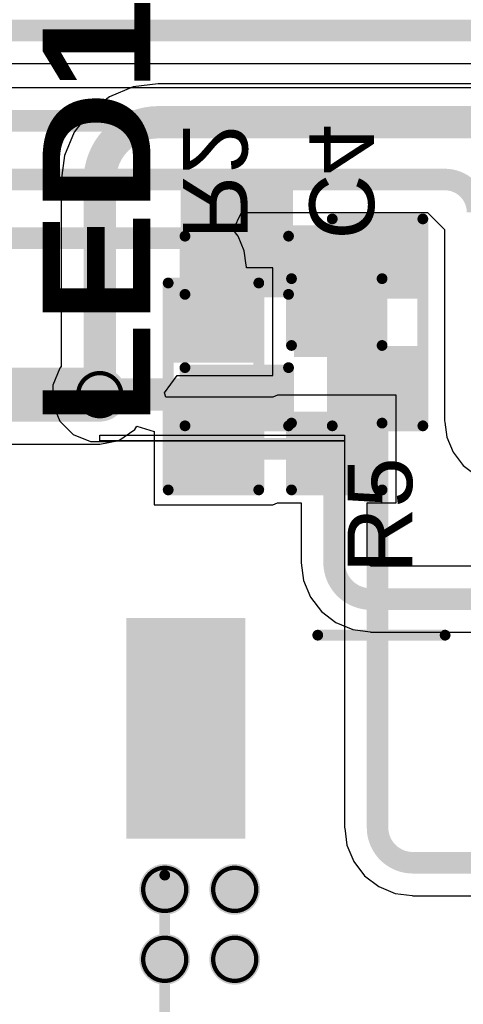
# Model space of a CAD drawing. Header units: inches. Extents: x -0.05 to 7.01, y -0.08 to 1.98.
# Tile 17 of 22: x 0.87 to 1.07, y 0.41 to 0.87. Entities that reach past the tile are written whole.
import ezdxf

# ---------------------------------------------------------------- set-up
doc = ezdxf.new("R2010")
doc.units = ezdxf.units.IN
doc.header["$MEASUREMENT"] = 0
for name, color, linetype in [('Board Outline', 216, 'Continuous'), ('Bottom Layer', 5, 'Continuous'), ('Bottom Overlay', 54, 'Continuous'), ('Bottom Paste', 16, 'Continuous'), ('Bottom Solder', 6, 'Continuous'), ('Drill Drawing', 1, 'Continuous'), ('Top Layer', 1, 'Continuous'), ('Top Overlay', 2, 'Continuous'), ('Top Paste', 8, 'Continuous'), ('Top Solder', 216, 'Continuous'), ('Via Holes', 16, 'Continuous')]:
    doc.layers.add(name, color=color, linetype=linetype)
doc.styles.add('Arial', font='txt', dxfattribs={"height": 0.2})
doc.styles.add('Arial Black_Bold', font='txt', dxfattribs={"height": 0.2})

# ---------------------------------------------------------------- blocks, each defined once
blk = doc.blocks.new('5039600696_1')
at = {"layer": 'Top Layer'}
blk.add_hatch(color=1, dxfattribs=at).paths.add_polyline_path([(0.27362, -0.20187), (0.32086, -0.20187), (0.32086, -0.29636), (0.27362, -0.29636)])
at = {"layer": 'Top Paste'}
blk.add_hatch(color=8, dxfattribs=at).paths.add_polyline_path([(0.27362, -0.20187), (0.32086, -0.20187), (0.32086, -0.29636), (0.27362, -0.29636)])
at = {"layer": 'Top Solder'}
blk.add_hatch(color=216, dxfattribs=at).paths.add_polyline_path([(0.26962, -0.19787), (0.32486, -0.19787), (0.32486, -0.30036), (0.26962, -0.30036)])
at = {"layer": 'Top Overlay', "const_width": 0.005}
for points in [[(0.307, -0.007), (0.307, -0.181)], [(0.23606, -0.29233), (0.177, -0.29233)]]:
    blk.add_lwpolyline(points, dxfattribs=at)
at = {"layer": 'Top Overlay', "const_width": 0.0025}
for points in [[(0.30575, -0.181, 1), (0.30825, -0.181, 1)], [(0.17575, -0.29233, 1), (0.17825, -0.29233, 1)], [(0.23481, -0.29233, 1), (0.23731, -0.29233, 1)]]:
    blk.add_lwpolyline(points, format="xyb", close=True, dxfattribs=at)
blk = doc.blocks.new('R___0603_4')
at = {"layer": 'Top Layer'}
for points in [[(-0.015, 0.0175), (-0.015, -0.0175), (-0.045, -0.0175), (-0.045, 0.0175)], [(0.045, 0.0175), (0.045, -0.0175), (0.015, -0.0175), (0.015, 0.0175)]]:
    blk.add_hatch(color=1, dxfattribs=at).paths.add_polyline_path(points)
at = {"layer": 'Top Paste'}
for points in [[(-0.015, 0.0175), (-0.015, -0.0175), (-0.045, -0.0175), (-0.045, 0.0175)], [(0.045, 0.0175), (0.045, -0.0175), (0.015, -0.0175), (0.015, 0.0175)]]:
    blk.add_hatch(color=8, dxfattribs=at).paths.add_polyline_path(points)
at = {"layer": 'Top Solder'}
for points in [[(-0.011, 0.0215), (-0.011, -0.0215), (-0.049, -0.0215), (-0.049, 0.0215)], [(0.049, 0.0215), (0.049, -0.0215), (0.011, -0.0215), (0.011, 0.0215)]]:
    blk.add_hatch(color=216, dxfattribs=at).paths.add_polyline_path(points)
at = {"layer": 'Top Overlay', "const_width": 0.005}
for points in [[(-0.048, -0.021), (-0.048, 0.021)], [(0.048, 0.021), (-0.048, 0.021)], [(0.048, -0.021), (0.048, 0.021)], [(0.048, -0.021), (-0.048, -0.021)]]:
    blk.add_lwpolyline(points, dxfattribs=at)
at = {"layer": 'Top Overlay', "const_width": 0.0025}
for points in [[(-0.04925, 0.021, 1), (-0.04675, 0.021, 1)], [(-0.04925, 0.021, 1), (-0.04675, 0.021, 1)], [(0.04675, 0.021, 1), (0.04925, 0.021, 1)], [(0.04675, 0.021, 1), (0.04925, 0.021, 1)], [(-0.04925, -0.021, 1), (-0.04675, -0.021, 1)], [(-0.04925, -0.021, 1), (-0.04675, -0.021, 1)], [(0.04675, -0.021, 1), (0.04925, -0.021, 1)], [(0.04675, -0.021, 1), (0.04925, -0.021, 1)]]:
    blk.add_lwpolyline(points, format="xyb", close=True, dxfattribs=at)
blk = doc.blocks.new('R___0603_B_6')
at = {"layer": 'Bottom Layer'}
for points in [[(-0.045, -0.0175), (-0.045, 0.0175), (-0.015, 0.0175), (-0.015, -0.0175)], [(0.015, -0.0175), (0.015, 0.0175), (0.045, 0.0175), (0.045, -0.0175)]]:
    blk.add_hatch(color=5, dxfattribs=at).paths.add_polyline_path(points)
at = {"layer": 'Bottom Paste'}
for points in [[(-0.045, -0.0175), (-0.045, 0.0175), (-0.015, 0.0175), (-0.015, -0.0175)], [(0.015, -0.0175), (0.015, 0.0175), (0.045, 0.0175), (0.045, -0.0175)]]:
    blk.add_hatch(color=16, dxfattribs=at).paths.add_polyline_path(points)
at = {"layer": 'Bottom Solder'}
for points in [[(-0.049, -0.0215), (-0.049, 0.0215), (-0.011, 0.0215), (-0.011, -0.0215)], [(0.011, -0.0215), (0.011, 0.0215), (0.049, 0.0215), (0.049, -0.0215)]]:
    blk.add_hatch(color=6, dxfattribs=at).paths.add_polyline_path(points)
at = {"layer": 'Bottom Overlay', "const_width": 0.005}
for points in [[(-0.048, -0.021), (-0.048, 0.021)], [(0.048, 0.021), (-0.048, 0.021)], [(0.048, -0.021), (0.048, 0.021)], [(0.048, -0.021), (-0.048, -0.021)]]:
    blk.add_lwpolyline(points, dxfattribs=at)
at = {"layer": 'Bottom Overlay', "const_width": 0.0025}
for points in [[(-0.04925, 0.021, 1), (-0.04675, 0.021, 1)], [(-0.04925, 0.021, 1), (-0.04675, 0.021, 1)], [(0.04675, 0.021, 1), (0.04925, 0.021, 1)], [(0.04675, 0.021, 1), (0.04925, 0.021, 1)], [(-0.04925, -0.021, 1), (-0.04675, -0.021, 1)], [(-0.04925, -0.021, 1), (-0.04675, -0.021, 1)], [(0.04675, -0.021, 1), (0.04925, -0.021, 1)], [(0.04675, -0.021, 1), (0.04925, -0.021, 1)]]:
    blk.add_lwpolyline(points, format="xyb", close=True, dxfattribs=at)
blk = doc.blocks.new('LED_0603_8')
at = {"layer": 'Top Layer'}
for points in [[(-0.03937, 0.01969), (-0.01969, 0.01969), (-0.01969, -0.01969), (-0.03937, -0.01969)], [(0.01969, 0.01969), (0.03937, 0.01969), (0.03937, -0.01969), (0.01969, -0.01969)]]:
    blk.add_hatch(color=1, dxfattribs=at).paths.add_polyline_path(points)
at = {"layer": 'Top Overlay'}
blk.add_hatch(color=2, dxfattribs=at).paths.add_polyline_path([(0.044, -0.026), (0.069, -0.026), (0.069, 0.026), (0.044, 0.026)])
at = {"layer": 'Top Paste'}
for points in [[(-0.03937, 0.01969), (-0.01969, 0.01969), (-0.01969, -0.01969), (-0.03937, -0.01969)], [(0.01969, 0.01969), (0.03937, 0.01969), (0.03937, -0.01969), (0.01969, -0.01969)]]:
    blk.add_hatch(color=8, dxfattribs=at).paths.add_polyline_path(points)
at = {"layer": 'Top Solder'}
for points in [[(-0.04337, 0.02369), (-0.01569, 0.02369), (-0.01569, -0.02369), (-0.04337, -0.02369)], [(0.01569, 0.02369), (0.04337, 0.02369), (0.04337, -0.02369), (0.01569, -0.02369)]]:
    blk.add_hatch(color=216, dxfattribs=at).paths.add_polyline_path(points)
at = {"layer": 'Top Overlay', "const_width": 0.005}
for points in [[(-0.044, 0.024), (-0.044, -0.024)], [(-0.044, 0.024), (-0.017, 0.024)], [(0.017, 0.024), (0.044, 0.024)], [(0.044, 0.024), (0.044, -0.024)], [(-0.017, -0.024), (-0.044, -0.024)], [(0.017, -0.024), (0.044, -0.024)]]:
    blk.add_lwpolyline(points, dxfattribs=at)
at = {"layer": 'Top Overlay', "const_width": 0.0025}
for points in [[(-0.04525, 0.024, 1), (-0.04275, 0.024, 1)], [(-0.04525, 0.024, 1), (-0.04275, 0.024, 1)], [(-0.01825, 0.024, 1), (-0.01575, 0.024, 1)], [(0.01575, 0.024, 1), (0.01825, 0.024, 1)], [(0.04275, 0.024, 1), (0.04525, 0.024, 1)], [(0.04275, 0.024, 1), (0.04525, 0.024, 1)], [(-0.04525, -0.024, 1), (-0.04275, -0.024, 1)], [(-0.04525, -0.024, 1), (-0.04275, -0.024, 1)], [(-0.01825, -0.024, 1), (-0.01575, -0.024, 1)], [(0.01575, -0.024, 1), (0.01825, -0.024, 1)], [(0.04275, -0.024, 1), (0.04525, -0.024, 1)], [(0.04275, -0.024, 1), (0.04525, -0.024, 1)]]:
    blk.add_lwpolyline(points, format="xyb", close=True, dxfattribs=at)
at = {"layer": 'Top Overlay', "style": 'Arial Black_Bold'}
blk.add_text('LED1', height=0.05, dxfattribs=at).set_placement((-0.044, 0.04004))
blk = doc.blocks.new('C___0603_B_15')
at = {"layer": 'Bottom Layer'}
for points in [[(-0.045, -0.0175), (-0.045, 0.0175), (-0.015, 0.0175), (-0.015, -0.0175)], [(0.015, -0.0175), (0.015, 0.0175), (0.045, 0.0175), (0.045, -0.0175)]]:
    blk.add_hatch(color=5, dxfattribs=at).paths.add_polyline_path(points)
at = {"layer": 'Bottom Paste'}
for points in [[(-0.045, -0.0175), (-0.045, 0.0175), (-0.015, 0.0175), (-0.015, -0.0175)], [(0.015, -0.0175), (0.015, 0.0175), (0.045, 0.0175), (0.045, -0.0175)]]:
    blk.add_hatch(color=16, dxfattribs=at).paths.add_polyline_path(points)
at = {"layer": 'Bottom Solder'}
for points in [[(-0.04736, -0.01986), (-0.04736, 0.01986), (-0.01264, 0.01986), (-0.01264, -0.01986)], [(0.01264, -0.01986), (0.01264, 0.01986), (0.04736, 0.01986), (0.04736, -0.01986)]]:
    blk.add_hatch(color=6, dxfattribs=at).paths.add_polyline_path(points)
at = {"layer": 'Bottom Overlay', "const_width": 0.005}
for points in [[(-0.018, 0.021), (-0.049, 0.021)], [(-0.049, -0.021), (-0.049, 0.021)], [(0.049, 0.021), (0.018, 0.021)], [(0.049, -0.021), (0.049, 0.021)], [(-0.018, -0.021), (-0.049, -0.021)], [(0.049, -0.021), (0.018, -0.021)]]:
    blk.add_lwpolyline(points, dxfattribs=at)
at = {"layer": 'Bottom Overlay', "const_width": 0.0025}
for points in [[(-0.05025, 0.021, 1), (-0.04775, 0.021, 1)], [(-0.05025, 0.021, 1), (-0.04775, 0.021, 1)], [(-0.01925, 0.021, 1), (-0.01675, 0.021, 1)], [(0.01675, 0.021, 1), (0.01925, 0.021, 1)], [(0.04775, 0.021, 1), (0.05025, 0.021, 1)], [(0.04775, 0.021, 1), (0.05025, 0.021, 1)], [(-0.05025, -0.021, 1), (-0.04775, -0.021, 1)], [(-0.05025, -0.021, 1), (-0.04775, -0.021, 1)], [(-0.01925, -0.021, 1), (-0.01675, -0.021, 1)], [(0.01675, -0.021, 1), (0.01925, -0.021, 1)], [(0.04775, -0.021, 1), (0.05025, -0.021, 1)], [(0.04775, -0.021, 1), (0.05025, -0.021, 1)]]:
    blk.add_lwpolyline(points, format="xyb", close=True, dxfattribs=at)

msp = doc.modelspace()

# ---------------------------------------------------------------- hatches: boundary and pattern name
at = {"layer": 'Bottom Layer'}
h = msp.add_hatch(color=5, dxfattribs=at)
edge = h.paths.add_edge_path()
edge.add_arc((0.90234, 0.69718), 0.01181, 0, 360)
h = msp.add_hatch(color=5, dxfattribs=at)
edge = h.paths.add_edge_path()
edge.add_arc((0.93248, 0.46764), 0.01181, 0, 360)
h = msp.add_hatch(color=5, dxfattribs=at)
edge = h.paths.add_edge_path()
edge.add_arc((0.96493, 0.46764), 0.01181, 0, 360)
h = msp.add_hatch(color=5, dxfattribs=at)
edge = h.paths.add_edge_path()
edge.add_arc((0.93248, 0.4352), 0.01181, 0, 360)
h = msp.add_hatch(color=5, dxfattribs=at)
edge = h.paths.add_edge_path()
edge.add_arc((0.96493, 0.4352), 0.01181, 0, 360)
at = {"layer": 'Top Layer'}
msp.add_hatch(color=1, dxfattribs=at).paths.add_polyline_path([(0.94618, 0.74571), (1.04865, 0.74571), (1.04865, 0.77571), (0.94618, 0.77571)])
h = msp.add_hatch(color=1, dxfattribs=at)
edge = h.paths.add_edge_path()
edge.add_arc((0.90234, 0.69718), 0.01181, 0, 360)
h = msp.add_hatch(color=1, dxfattribs=at)
edge = h.paths.add_edge_path()
edge.add_arc((0.93248, 0.46764), 0.01181, 0, 360)
h = msp.add_hatch(color=1, dxfattribs=at)
edge = h.paths.add_edge_path()
edge.add_arc((0.96493, 0.46764), 0.01181, 0, 360)
h = msp.add_hatch(color=1, dxfattribs=at)
edge = h.paths.add_edge_path()
edge.add_arc((0.93248, 0.4352), 0.01181, 0, 360)
h = msp.add_hatch(color=1, dxfattribs=at)
edge = h.paths.add_edge_path()
edge.add_arc((0.96493, 0.4352), 0.01181, 0, 360)
at = {"layer": 'Via Holes'}
h = msp.add_hatch(color=7, dxfattribs=at)
edge = h.paths.add_edge_path()
edge.add_arc((0.90234, 0.69718), 0.00591, 0, 360)
h = msp.add_hatch(color=7, dxfattribs=at)
edge = h.paths.add_edge_path()
edge.add_arc((0.93248, 0.46764), 0.00591, 0, 360)
h = msp.add_hatch(color=7, dxfattribs=at)
edge = h.paths.add_edge_path()
edge.add_arc((0.96493, 0.46764), 0.00591, 0, 360)
h = msp.add_hatch(color=7, dxfattribs=at)
edge = h.paths.add_edge_path()
edge.add_arc((0.93248, 0.4352), 0.00591, 0, 360)
h = msp.add_hatch(color=7, dxfattribs=at)
edge = h.paths.add_edge_path()
edge.add_arc((0.96493, 0.4352), 0.00591, 0, 360)

# ---------------------------------------------------------------- linework, layer by layer
at = {"layer": 'Board Outline', "const_width": 0.01}
msp.add_lwpolyline([(0, 0.86614), (1.77165, 0.86614)], dxfattribs=at)
at = {"layer": 'Bottom Layer'}
for p, q in [((0.5799, 0.85085), (1.75636, 0.85085)), ((1.5902, 0.83955), (0.57913, 0.83955)), ((0.96426, 0.77371), (0.96803, 0.78171)), ((0.96803, 0.78171), (1.05432, 0.78171)), ((1.05432, 0.78171), (1.06223, 0.77379)), ((0.96651, 0.77076), (0.96426, 0.77371)), ((1.06223, 0.77379), (1.06223, 0.68508)), ((0.96936, 0.7639), (0.96651, 0.77076)), ((0.97023, 0.75728), (0.96936, 0.7639)), ((0.97038, 0.75653), (0.97023, 0.75728)), ((0.97038, 0.75599), (0.97038, 0.75653)), ((0.98258, 0.75599), (0.97038, 0.75599)), ((0.98258, 0.70599), (0.98258, 0.75599)), ((0.93239, 0.69799), (0.93817, 0.70599)), ((0.93817, 0.70599), (0.98258, 0.70599)), ((0.93305, 0.696), (0.93239, 0.69799)), ((0.93306, 0.69599), (0.93305, 0.696)), ((0.98258, 0.69599), (0.93306, 0.69599)), ((0.98475, 0.69699), (0.98258, 0.69599)), ((1.03975, 0.69699), (0.98475, 0.69699)), ((0.98475, 0.69699), (0.98475, 0.69699)), ((1.03975, 0.64699), (1.03975, 0.69699)), ((0.91112, 0.67598), (0.91856, 0.68096)), ((0.91856, 0.68096), (0.91958, 0.68249)), ((0.91958, 0.68249), (0.92758, 0.68007)), ((1.06223, 0.68508), (1.06237, 0.68437)), ((1.06237, 0.68437), (1.06328, 0.67752)), ((0.92758, 0.68007), (0.92758, 0.64599)), ((1.06328, 0.67752), (1.06621, 0.67043)), ((0.4914, 0.67424), (0.90234, 0.67424)), ((0.90234, 0.67424), (0.91112, 0.67598)), ((1.06621, 0.67043), (1.07088, 0.66434)), ((1.07088, 0.66434), (1.07697, 0.65967)), ((0.92758, 0.64599), (0.98258, 0.64599)), ((0.98258, 0.64599), (0.98475, 0.64699)), ((0.98258, 0.64599), (0.98258, 0.64599)), ((0.98475, 0.64699), (0.99571, 0.64699)), ((0.99571, 0.64699), (0.99571, 0.61934)), ((1.02629, 0.61934), (1.02629, 0.64699)), ((1.02629, 0.64699), (1.03975, 0.64699)), ((0.99571, 0.61934), (0.99576, 0.61908)), ((0.99576, 0.61908), (0.99682, 0.61099)), ((1.02638, 0.61934), (1.02629, 0.61934)), ((1.02685, 0.6182), (1.02638, 0.61934)), ((1.028, 0.61772), (1.02685, 0.6182)), ((1.028, 0.61764), (1.028, 0.61772)), ((1.26602, 0.61764), (1.028, 0.61764)), ((0.99682, 0.61099), (1.00005, 0.60321)), ((1.00005, 0.60321), (1.00518, 0.59652)), ((1.00518, 0.59652), (1.01186, 0.59139)), ((1.01186, 0.59139), (1.01965, 0.58817)), ((1.01965, 0.58817), (1.02774, 0.5871)), ((1.02774, 0.5871), (1.028, 0.58705)), ((1.028, 0.58705), (1.26654, 0.58705))]:
    msp.add_line(p, q, dxfattribs=at)
for points, const_width in [([(0.56035, 0.82425), (1.5902, 0.82425)], 0.01), ([(0.531, 0.797), (1.06227, 0.797)], 0.01), ([(0.50265, 0.76975), (0.94187, 0.76975)], 0.01), ([(0.95508, 0.73099), (0.95508, 0.75653)], 0.01), ([(1.01225, 0.73704), (1.01364, 0.73843)], 0.015), ([(0.4914, 0.69718), (0.90234, 0.69718)], 0.025), ([(0.95608, 0.67199), (1.011, 0.67199)], 0.01), ([(1.011, 0.67199), (1.01225, 0.67199)], 0.01), ([(1.011, 0.61934), (1.011, 0.67074)], 0.01), ([(1.028, 0.60234), (1.26654, 0.60234)], 0.01)]:
    msp.add_lwpolyline(points, dxfattribs=dict(at, const_width=const_width))
for points, const_width in [([(1.05977, 0.797, 1), (1.06477, 0.797, 1)], 0.005), ([(1.05977, 0.797, 1), (1.06477, 0.797, 1)], 0.005), ([(0.93937, 0.76975, 1), (0.94437, 0.76975, 1)], 0.005), ([(0.93937, 0.76975, 1), (0.94437, 0.76975, 1)], 0.005), ([(0.95258, 0.75653, 1), (0.95758, 0.75653, 1)], 0.005), ([(0.95258, 0.75653, 1), (0.95758, 0.75653, 1)], 0.005), ([(1.00989, 0.73843, 1), (1.01739, 0.73843, 1)], 0.0075), ([(1.0085, 0.73704, 1), (1.016, 0.73704, 1)], 0.0075), ([(0.95258, 0.73099, 1), (0.95758, 0.73099, 1)], 0.005), ([(0.89609, 0.69718, 1), (0.90859, 0.69718, 1)], 0.0125), ([(0.95358, 0.67199, 1), (0.95858, 0.67199, 1)], 0.005), ([(0.95358, 0.67199, 1), (0.95858, 0.67199, 1)], 0.005), ([(1.0085, 0.67199, 1), (1.0135, 0.67199, 1)], 0.005), ([(1.0085, 0.67199, 1), (1.0135, 0.67199, 1)], 0.005), ([(1.00975, 0.67199, 1), (1.01475, 0.67199, 1)], 0.005), ([(1.00975, 0.67199, 1), (1.01475, 0.67199, 1)], 0.005), ([(0.95258, 0.67099, 1), (0.95758, 0.67099, 1)], 0.005), ([(1.0085, 0.67074, 1), (1.0135, 0.67074, 1)], 0.005), ([(1.0085, 0.67074, 1), (1.0135, 0.67074, 1)], 0.005), ([(1.0085, 0.61934, 1), (1.0135, 0.61934, 1)], 0.005), ([(1.0085, 0.61934, 1), (1.0135, 0.61934, 1)], 0.005), ([(1.0255, 0.60234, 1), (1.0305, 0.60234, 1)], 0.005), ([(1.0255, 0.60234, 1), (1.0305, 0.60234, 1)], 0.005)]:
    msp.add_lwpolyline(points, format="xyb", close=True, dxfattribs=dict(at, const_width=const_width))
at = {"layer": 'Bottom Layer', "const_width": 0.01}
for points in [[(1.06227, 0.797, -0.414214), (1.07753, 0.78174)], [(0.94187, 0.76975, -0.414214), (0.95508, 0.75653)], [(0.95508, 0.67099, -0.414214), (0.95608, 0.67199)], [(1.011, 0.67074, -0.414214), (1.01225, 0.67199)], [(1.028, 0.60234, -0.414214), (1.011, 0.61934)]]:
    msp.add_lwpolyline(points, format="xyb", dxfattribs=at)
at = {"layer": 'Drill Drawing'}
for points, const_width in [([(0.91234, 0.69718, 1), (0.89234, 0.69718, 1)], 0.002), ([(0.89184, 0.69718, 1), (0.89284, 0.69718, 1)], 0.001), ([(0.91184, 0.69718, 1), (0.91284, 0.69718, 1)], 0.001), ([(0.94248, 0.46764, 1), (0.92248, 0.46764, 1)], 0.002), ([(0.97493, 0.46764, 1), (0.95493, 0.46764, 1)], 0.002), ([(0.92198, 0.46764, 1), (0.92298, 0.46764, 1)], 0.001), ([(0.94198, 0.46764, 1), (0.94298, 0.46764, 1)], 0.001), ([(0.95443, 0.46764, 1), (0.95543, 0.46764, 1)], 0.001), ([(0.97443, 0.46764, 1), (0.97543, 0.46764, 1)], 0.001), ([(0.94248, 0.4352, 1), (0.92248, 0.4352, 1)], 0.002), ([(0.97493, 0.4352, 1), (0.95493, 0.4352, 1)], 0.002), ([(0.92198, 0.4352, 1), (0.92298, 0.4352, 1)], 0.001), ([(0.94198, 0.4352, 1), (0.94298, 0.4352, 1)], 0.001), ([(0.95443, 0.4352, 1), (0.95543, 0.4352, 1)], 0.001), ([(0.97443, 0.4352, 1), (0.97543, 0.4352, 1)], 0.001)]:
    msp.add_lwpolyline(points, format="xyb", close=True, dxfattribs=dict(at, const_width=const_width))
at = {"layer": 'Top Layer'}
for p, q in [((0.57404, 0.85085), (1.75636, 0.85085)), ((0.92944, 0.84145), (0.91779, 0.83992)), ((0.92944, 0.84141), (0.92944, 0.84145)), ((1.36118, 0.84141), (0.92944, 0.84141)), ((0.91779, 0.83992), (0.90694, 0.83542)), ((0.90694, 0.83542), (0.89763, 0.82827)), ((0.89763, 0.82827), (0.89048, 0.81896)), ((0.89048, 0.81896), (0.88598, 0.80811)), ((0.88598, 0.80811), (0.88445, 0.79646)), ((0.88445, 0.79646), (0.88449, 0.79646)), ((0.88449, 0.79646), (0.88449, 0.71018)), ((0.88385, 0.70953), (0.88053, 0.70152)), ((0.88449, 0.71018), (0.88385, 0.70953)), ((0.88053, 0.70152), (0.88053, 0.69284)), ((0.88053, 0.69284), (0.88385, 0.68482)), ((0.88385, 0.68482), (0.88998, 0.67869)), ((0.88998, 0.67869), (0.898, 0.67537)), ((0.90234, 0.67842), (1.01585, 0.67842)), ((0.90234, 0.67571), (0.90234, 0.67842)), ((1.01585, 0.67842), (1.01585, 0.67571)), ((0.898, 0.67537), (0.90667, 0.67537)), ((1.01585, 0.67571), (0.90234, 0.67571)), ((0.90667, 0.67537), (0.90749, 0.67571)), ((0.90749, 0.67571), (1.01585, 0.67571)), ((1.01585, 0.67571), (1.01585, 0.49633)), ((1.01585, 0.49633), (1.01592, 0.49598)), ((1.01592, 0.49598), (1.01695, 0.48815)), ((1.01695, 0.48815), (1.02011, 0.48053)), ((1.02011, 0.48053), (1.02513, 0.47399)), ((1.02513, 0.47399), (1.03168, 0.46896)), ((1.03168, 0.46896), (1.0393, 0.46581)), ((1.0393, 0.46581), (1.04713, 0.46478)), ((1.04713, 0.46478), (1.04748, 0.46471)), ((1.04748, 0.46471), (1.16468, 0.46471))]:
    msp.add_line(p, q, dxfattribs=at)
for points, const_width in [([(0.90234, 0.79646, -0.414214), (0.92944, 0.82356)], 0.015), ([(1.04748, 0.48, -0.414214), (1.03115, 0.49633)], 0.01)]:
    msp.add_lwpolyline(points, format="xyb", dxfattribs=dict(at, const_width=const_width))
for points, const_width in [([(0.92944, 0.82356), (1.36118, 0.82356)], 0.015), ([(0.90234, 0.69718), (0.90234, 0.79646)], 0.015), ([(0.90234, 0.69718), (0.96587, 0.69718)], 0.015), ([(1.03115, 0.49633), (1.03115, 0.70071)], 0.01), ([(1.04748, 0.48), (1.16468, 0.48)], 0.01)]:
    msp.add_lwpolyline(points, dxfattribs=dict(at, const_width=const_width))
for points, const_width in [([(0.92569, 0.82356, 1), (0.93319, 0.82356, 1)], 0.0075), ([(0.92569, 0.82356, 1), (0.93319, 0.82356, 1)], 0.0075), ([(0.89859, 0.79646, 1), (0.90609, 0.79646, 1)], 0.0075), ([(0.89859, 0.79646, 1), (0.90609, 0.79646, 1)], 0.0075), ([(0.89859, 0.69718, 1), (0.90609, 0.69718, 1)], 0.0075), ([(0.89859, 0.69718, 1), (0.90609, 0.69718, 1)], 0.0075), ([(0.96212, 0.69718, 1), (0.96962, 0.69718, 1)], 0.0075), ([(1.02865, 0.70071, 1), (1.03365, 0.70071, 1)], 0.005), ([(1.02865, 0.49633, 1), (1.03365, 0.49633, 1)], 0.005), ([(1.02865, 0.49633, 1), (1.03365, 0.49633, 1)], 0.005), ([(1.04498, 0.48, 1), (1.04998, 0.48, 1)], 0.005), ([(1.04498, 0.48, 1), (1.04998, 0.48, 1)], 0.005)]:
    msp.add_lwpolyline(points, format="xyb", close=True, dxfattribs=dict(at, const_width=const_width))

# ---------------------------------------------------------------- block references
for name, p, rotation in [('LED_0603_8', (0.96587, 0.72671), 90), ('R___0603_4', (1.03115, 0.73071), 270), ('R___0603_B_6', (0.95508, 0.70099), 270), ('C___0603_B_15', (1.01225, 0.70199), 270), ('5039600696_1', (1.23948, 0.29326), 180)]:
    msp.add_blockref(name, p, dxfattribs=dict(rotation=rotation))

# ---------------------------------------------------------------- texts
at = {"layer": 'Bottom Overlay', "style": 'Arial', "text_generation_flag": 2}
for s, p in [('R2', (0.94088, 0.76915)), ('C4', (0.99953, 0.76915))]:
    msp.add_text(s, height=0.03, rotation=270, dxfattribs=at).set_placement(p)
at = {"layer": 'Top Overlay'}
for s, height, style, p in [('LED1', 0.05, 'Arial Black_Bold', (0.92583, 0.68271)), ('R5', 0.03, 'Arial', (1.04722, 0.61447))]:
    msp.add_text(s, height=height, rotation=90, dxfattribs=dict(at, style=style)).set_placement(p)

doc.saveas('drawing.dxf')
